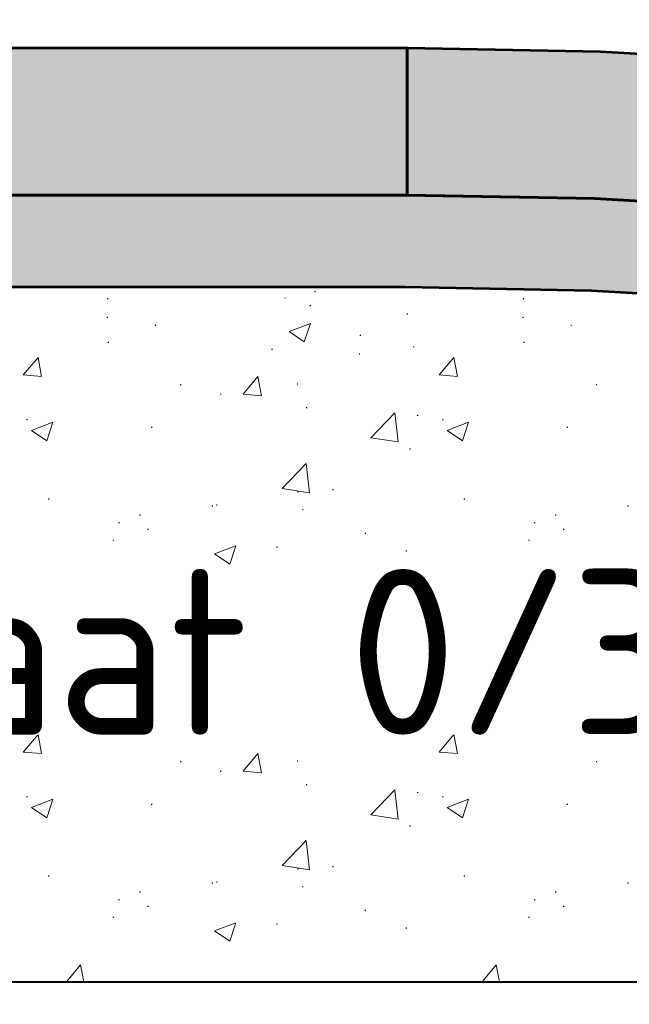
# Model space of a CAD drawing. Header units: metres. Extents: x 162359 to 162848, y 502589 to 502892.
# Tile 40 of 49: x 162842.987 to 162843.319, y 502692.064 to 502692.599. Entities that reach past the tile are written whole.
import ezdxf

# ---------------------------------------------------------------- set-up
doc = ezdxf.new("R2010")
doc.units = ezdxf.units.M
for name, color, linetype, lineweight in [('N-WE-GW-GROND_ZAND_CUNETZAND-GD', 7, 'Continuous', 53), ('N-WE-GW-GROND_ZAND_STRAATLAAG_BREKERZAND-AD', 7, 'Continuous', 13), ('N-WE-VH-VERHARDING-GD', 8, 'Continuous', 53), ('N-WE-VH-VERHARDING_FUNDERING-AD', 7, 'Continuous', 13), ('N-WE-VH-VERHARDING_FUNDERING-GD', 7, 'Continuous', 40), ('X-XX-AL-DETAIL1-GD', 7, 'Continuous', 25), ('X-XX-AL-M', 7, 'Continuous', 18), ('X-XX-AL-T18', 10, 'Continuous', 18)]:
    doc.layers.add(name, color=color, linetype=linetype, lineweight=lineweight)
doc.styles.add('NLCS-ISO-M50-T18', font='NLCS-ISO.ttf', dxfattribs={"height": 0.09})
doc.styles.add('NLCS-ISO-T18', font='NLCS-ISO.ttf', dxfattribs={"height": 0.0018})
doc.dimstyles.new('NLCS-M50-T18-PIJL_L2_H2', dxfattribs={"dimscale": 0.05, "dimtxt": 2.5, "dimasz": 1.8, "dimexe": 2, "dimexo": 2, "dimgap": 0.7, "dimtad": 1, "dimzin": 0, "dimdsep": 46, "dimtxsty": 'NLCS-ISO-M50-T18', "dimcen": 0, "dimdle": 2, "dimclrd": 256, "dimclre": 256, "dimclrt": 10, "dimazin": 0, "dimtfac": 1, "dimtdec": 3, "dimtofl": 0, "dimtmove": 0, "dimatfit": 3, "dimfxl": 2, "dimfxlon": 1, "dimtfillclr": 256, "dimtolj": 1, "dimtzin": 0, "dimlwd": -1, "dimlwe": -1, "dimarcsym": 0})

# ---------------------------------------------------------------- blocks, each defined once
blk = doc.blocks.new('*D420')
at = {"layer": 'X-XX-AL-M', "transparency": 16777216}
for p, q in [((162842.19783, 502691.79841), (162842.19783, 502691.59841)), ((162843.19783, 502691.79841), (162843.19783, 502691.59841)), ((162842.28783, 502691.69841), (162843.10783, 502691.69841))]:
    blk.add_line(p, q, dxfattribs=at)
for points in [[(162842.28783, 502691.71341), (162842.28783, 502691.68341), (162842.19783, 502691.69841)], [(162843.10783, 502691.71341), (162843.10783, 502691.68341), (162843.19783, 502691.69841)]]:
    blk.add_solid(points, dxfattribs=at)
at = {"layer": 'X-XX-AL-M', "color": 10, "transparency": 16777216, "insert": (162842.69783, 502691.77841), "char_height": 0.09, "attachment_point": 5, "style": 'NLCS-ISO-M50-T18'}
blk.add_mtext('\\A1;\\C7;variabel', dxfattribs=at)
blk = doc.blocks.new('*D414')
at = {"layer": 'X-XX-AL-M', "transparency": 16777216}
for p, q in [((162843.19783, 502691.79841), (162843.19783, 502691.59841)), ((162844.24783, 502691.79841), (162844.24783, 502691.59841)), ((162843.28783, 502691.69841), (162844.15783, 502691.69841))]:
    blk.add_line(p, q, dxfattribs=at)
for points in [[(162843.28783, 502691.71341), (162843.28783, 502691.68341), (162843.19783, 502691.69841)], [(162844.15783, 502691.71341), (162844.15783, 502691.68341), (162844.24783, 502691.69841)]]:
    blk.add_solid(points, dxfattribs=at)
at = {"layer": 'X-XX-AL-M', "color": 10, "transparency": 16777216, "insert": (162843.72283, 502691.77841), "char_height": 0.09, "attachment_point": 5, "style": 'NLCS-ISO-M50-T18'}
blk.add_mtext('\\A1;1.05', dxfattribs=at)
blk = doc.blocks.new('*D418')
at = {"layer": 'X-XX-AL-M', "transparency": 16777216}
for p, q in [((162843.19783, 502692.8791), (162843.19783, 502693.0791)), ((162844.24783, 502692.8791), (162844.24783, 502693.0791)), ((162843.28783, 502692.9791), (162844.15783, 502692.9791))]:
    blk.add_line(p, q, dxfattribs=at)
for points in [[(162843.28783, 502692.9941), (162843.28783, 502692.9641), (162843.19783, 502692.9791)], [(162844.15783, 502692.9941), (162844.15783, 502692.9641), (162844.24783, 502692.9791)]]:
    blk.add_solid(points, dxfattribs=at)
at = {"layer": 'X-XX-AL-M', "color": 10, "transparency": 16777216, "insert": (162843.72283, 502693.0726), "char_height": 0.09, "attachment_point": 5, "style": 'NLCS-ISO-M50-T18'}
blk.add_mtext('\\A1;\\C7;drempel', dxfattribs=at)
blk = doc.blocks.new('*D421')
at = {"layer": 'X-XX-AL-M', "transparency": 16777216}
for p, q in [((162842.19783, 502692.8791), (162842.19783, 502693.0791)), ((162843.19783, 502692.8791), (162843.19783, 502693.0791)), ((162842.28783, 502692.9791), (162843.10783, 502692.9791))]:
    blk.add_line(p, q, dxfattribs=at)
for points in [[(162842.28783, 502692.9941), (162842.28783, 502692.9641), (162842.19783, 502692.9791)], [(162843.10783, 502692.9941), (162843.10783, 502692.9641), (162843.19783, 502692.9791)]]:
    blk.add_solid(points, dxfattribs=at)
at = {"layer": 'X-XX-AL-M', "color": 10, "transparency": 16777216, "insert": (162842.69783, 502693.0726), "char_height": 0.09, "attachment_point": 5, "style": 'NLCS-ISO-M50-T18'}
blk.add_mtext('\\A1;{\\C7;plateau}', dxfattribs=at)

msp = doc.modelspace()

# ---------------------------------------------------------------- hatches: boundary and pattern name
at = {"layer": 'N-WE-GW-GROND_ZAND_STRAATLAAG_BREKERZAND-AD', "ltscale": 35}
h = msp.add_hatch(dxfattribs=at)
h.set_pattern_fill('AGW-GROND_ZAND_FUNDERINGSZAND', color=256, scale=0.001, angle=-42.508, style=0, pattern_type=2)
h.set_pattern_definition([(90, (162844.419682, 502692.800399), (0.01200375, -0.0125005), [2.5e-07, -0.01250025]), (90, (162844.420786, 502692.802312), (0.01200375, -0.0125005), [2.5e-07, -0.01250025]), (90, (162844.427384, 502692.801112), (0.01200375, -0.0125005), [2.5e-07, -0.01250025]), (90, (162844.426676, 502692.805002), (0.01200375, -0.0125005), [2.5e-07, -0.01250025]), (90, (162844.424553, 502692.805911), (0.01200375, -0.0125005), [2.5e-07, -0.01250025]), (90, (162844.423391, 502692.805911), (0.01200375, -0.0125005), [2.5e-07, -0.01250025]), (90, (162844.422683, 502692.807224), (0.01200375, -0.0125005), [2.5e-07, -0.01250025]), (90, (162844.422683, 502692.80783), (0.01200375, -0.0125005), [2.5e-07, -0.01250025]), (90, (162844.424351, 502692.808689), (0.01200375, -0.0125005), [2.5e-07, -0.01250025]), (90, (162844.425463, 502692.809447), (0.01200375, -0.0125005), [2.5e-07, -0.01250025]), (90, (162844.426272, 502692.80879), (0.01200375, -0.0125005), [2.5e-07, -0.01250025]), (90, (162844.42516, 502692.805153), (0.01200375, -0.0125005), [2.5e-07, -0.01250025]), (90, (162844.422936, 502692.803234), (0.01200375, -0.0125005), [2.5e-07, -0.01250025]), (90, (162844.422936, 502692.802476), (0.01200375, -0.0125005), [2.5e-07, -0.01250025]), (90, (162844.423644, 502692.800961), (0.01200375, -0.0125005), [2.5e-07, -0.01250025]), (90, (162844.42521, 502692.801769), (0.01200375, -0.0125005), [2.5e-07, -0.01250025]), (90, (162844.425868, 502692.800001), (0.01200375, -0.0125005), [2.5e-07, -0.01250025]), (90, (162844.427754, 502692.800001), (0.01200375, -0.0125005), [2.5e-07, -0.01250025]), (90, (162844.428395, 502692.802123), (0.01200375, -0.0125005), [2.5e-07, -0.01250025]), (90, (162844.428395, 502692.804339), (0.01200375, -0.0125005), [2.5e-07, -0.01250025]), (90, (162844.427535, 502692.807022), (0.01200375, -0.0125005), [2.5e-07, -0.01250025]), (90, (162844.428395, 502692.807679), (0.01200375, -0.0125005), [2.5e-07, -0.01250025]), (90, (162844.429254, 502692.808588), (0.01200375, -0.0125005), [2.5e-07, -0.01250025]), (90, (162844.42799, 502692.810356), (0.01200375, -0.0125005), [2.5e-07, -0.01250025]), (90, (162844.424907, 502692.806669), (0.01200375, -0.0125005), [2.5e-07, -0.01250025]), (90, (162844.424907, 502692.80384), (0.01200375, -0.0125005), [2.5e-07, -0.01250025]), (90, (162844.426626, 502692.803082), (0.01200375, -0.0125005), [2.5e-07, -0.01250025]), (90, (162844.429254, 502692.800607), (0.01200375, -0.0125005), [2.5e-07, -0.01250025]), (90, (162844.429254, 502692.802931), (0.01200375, -0.0125005), [2.5e-07, -0.01250025]), (90, (162844.430366, 502692.806762), (0.01200375, -0.0125005), [2.5e-07, -0.01250025]), (90, (162844.430366, 502692.809887), (0.01200375, -0.0125005), [2.5e-07, -0.01250025]), (90, (162844.420156, 502692.809887), (0.01200375, -0.0125005), [2.5e-07, -0.01250025]), (90, (162844.419246, 502692.806719), (0.01200375, -0.0125005), [2.5e-07, -0.01250025]), (90, (162844.420004, 502692.80485), (0.01200375, -0.0125005), [2.5e-07, -0.01250025]), (90, (162844.418791, 502692.803688), (0.01200375, -0.0125005), [2.5e-07, -0.01250025]), (90, (162844.42147, 502692.800708), (0.01200375, -0.0125005), [2.5e-07, -0.01250025]), (90, (162844.420991, 502692.79895), (0.01200375, -0.0125005), [2.5e-07, -0.01250025]), (90, (162844.418575, 502692.799314), (0.01200375, -0.0125005), [2.5e-07, -0.01250025]), (90, (162844.421319, 502692.809898), (0.01200375, -0.0125005), [2.5e-07, -0.01250025]), (90, (162844.42441, 502692.809898), (0.01200375, -0.0125005), [2.5e-07, -0.01250025]), (90, (162844.425565, 502692.810909), (0.01200375, -0.0125005), [2.5e-07, -0.01250025]), (90, (162844.420944, 502692.805771), (0.01200375, -0.0125005), [2.5e-07, -0.01250025]), (90, (162844.422157, 502692.804327), (0.01200375, -0.0125005), [2.5e-07, -0.01250025]), (90, (162844.42051, 502692.803721), (0.01200375, -0.0125005), [2.5e-07, -0.01250025]), (90, (162844.428511, 502692.805713), (0.01200375, -0.0125005), [2.5e-07, -0.01250025]), (90, (162844.429724, 502692.804558), (0.01200375, -0.0125005), [2.5e-07, -0.01250025]), (90, (162844.427211, 502692.803952), (0.01200375, -0.0125005), [2.5e-07, -0.01250025]), (90, (162844.427211, 502692.80883), (0.01200375, -0.0125005), [2.5e-07, -0.01250025]), (90, (162844.425796, 502692.806088), (0.01200375, -0.0125005), [2.5e-07, -0.01250025]), (90, (162844.430042, 502692.799738), (0.01200375, -0.0125005), [2.5e-07, -0.01250025]), (90, (162844.430366, 502692.79895), (0.01200375, -0.0125005), [2.5e-07, -0.01250025]), (90, (162844.428803, 502692.81145), (0.01200375, -0.0125005), [2.5e-07, -0.01250025]), (90, (162844.422553, 502692.81145), (0.01200375, -0.0125005), [2.5e-07, -0.01250025]), (90, (162844.421233, 502692.799623), (0.01200375, -0.0125005), [2.5e-07, -0.01250025]), (90, (162844.418633, 502692.810504), (0.01200375, -0.0125005), [2.5e-07, -0.01250025]), (90, (162844.428944, 502692.810014), (0.01200375, -0.0125005), [2.5e-07, -0.01250025]), (90, (162844.420944, 502692.807705), (0.01200375, -0.0125005), [2.5e-07, -0.01250025]), (90, (162844.41976, 502692.809234), (0.01200375, -0.0125005), [2.5e-07, -0.01250025]), (90, (162844.42363, 502692.804818), (0.01200375, -0.0125005), [2.5e-07, -0.01250025]), (90, (162844.423052, 502692.799882), (0.01200375, -0.0125005), [2.5e-07, -0.01250025]), (90, (162844.429897, 502692.801816), (0.01200375, -0.0125005), [2.5e-07, -0.01250025]), (90, (162844.428713, 502692.80349), (0.01200375, -0.0125005), [2.5e-07, -0.01250025]), (90, (162844.429088, 502692.80681), (0.01200375, -0.0125005), [2.5e-07, -0.01250025]), (90, (162844.429753, 502692.808109), (0.01200375, -0.0125005), [2.5e-07, -0.01250025]), (90, (162844.425392, 502692.808109), (0.01200375, -0.0125005), [2.5e-07, -0.01250025]), (90, (162844.42698, 502692.805828), (0.01200375, -0.0125005), [2.5e-07, -0.01250025]), (90, (162844.424525, 502692.802942), (0.01200375, -0.0125005), [2.5e-07, -0.01250025]), (90, (162844.424525, 502692.801095), (0.01200375, -0.0125005), [2.5e-07, -0.01250025]), (90, (162844.425854, 502692.801095), (0.01200375, -0.0125005), [2.5e-07, -0.01250025]), (90, (162844.426431, 502692.800402), (0.01200375, -0.0125005), [2.5e-07, -0.01250025]), (90, (162844.422474, 502692.809638), (0.01200375, -0.0125005), [2.5e-07, -0.01250025]), (90, (162844.423254, 502692.810476), (0.01200375, -0.0125005), [2.5e-07, -0.01250025]), (90, (162844.420164, 502692.810476), (0.01200375, -0.0125005), [2.5e-07, -0.01250025]), (90, (162844.419731, 502692.808109), (0.01200375, -0.0125005), [2.5e-07, -0.01250025]), (90, (162844.419731, 502692.806435), (0.01200375, -0.0125005), [2.5e-07, -0.01250025]), (90, (162844.419009, 502692.805078), (0.01200375, -0.0125005), [2.5e-07, -0.01250025]), (90, (162844.419817, 502692.80222), (0.01200375, -0.0125005), [2.5e-07, -0.01250025]), (90, (162844.418691, 502692.801066), (0.01200375, -0.0125005), [2.5e-07, -0.01250025]), (90, (162844.418691, 502692.802679), (0.01200375, -0.0125005), [2.5e-07, -0.01250025]), (90, (162844.426316, 502692.807647), (0.01200375, -0.0125005), [2.5e-07, -0.01250025]), (90, (162844.423659, 502692.807647), (0.01200375, -0.0125005), [2.5e-07, -0.01250025]), (90, (162844.421955, 502692.801528), (0.01200375, -0.0125005), [2.5e-07, -0.01250025]), (90, (162844.421637, 502692.806377), (0.01200375, -0.0125005), [2.5e-07, -0.01250025]), (90, (162844.426633, 502692.810187), (0.01200375, -0.0125005), [2.5e-07, -0.01250025]), (90, (162844.426633, 502692.801759), (0.01200375, -0.0125005), [2.5e-07, -0.01250025]), (90, (162844.43033, 502692.803801), (0.01200375, -0.0125005), [2.5e-07, -0.01250025]), (90, (162844.430578, 502692.800893), (0.01200375, -0.0125005), [2.5e-07, -0.01250025])])
h.paths.add_polyline_path([(162846.24783, 502692.37356), (162844.2466, 502692.37356), (162844.13789, 502692.37563), (162844.02919, 502692.38184), (162843.92051, 502692.39012), (162843.50051, 502692.43812), (162843.39919, 502692.44584), (162843.29789, 502692.45163), (162843.1966, 502692.45356), (162842.19907, 502692.45356), (162842.09778, 502692.45163), (162841.99648, 502692.44584), (162841.89516, 502692.43812), (162841.47516, 502692.39012), (162841.36648, 502692.38184), (162841.25778, 502692.37563), (162841.14907, 502692.37356), (162839.14783, 502692.37356), (162839.14783, 502692.42356), (162841.1486, 502692.42356), (162841.25588, 502692.4256), (162841.36316, 502692.43173), (162841.47042, 502692.43991), (162841.89042, 502692.48791), (162841.99316, 502692.49573), (162842.09588, 502692.5016), (162842.1986, 502692.50356), (162843.19707, 502692.50356), (162843.29979, 502692.5016), (162843.40251, 502692.49573), (162843.50525, 502692.48791), (162843.92525, 502692.43991), (162844.03251, 502692.43173), (162844.13979, 502692.4256), (162844.24707, 502692.42356), (162846.24783, 502692.42356)])
at = {"layer": 'N-WE-VH-VERHARDING-GD', "lineweight": 53, "ltscale": 7, "true_color": 0xcb6c6c}
msp.add_hatch(color=13, dxfattribs=at).paths.add_polyline_path([(162842.19783, 502692.58356), (162842.19783, 502692.50356), (162843.19783, 502692.50356), (162843.19783, 502692.58356)])
at = {"layer": 'N-WE-VH-VERHARDING-GD', "lineweight": 53, "ltscale": 7, "extrusion": (0, 0, -1)}
msp.add_hatch(color=254, dxfattribs=at).paths.add_polyline_path([(-162844.24707, 502692.42356), (-162844.13979, 502692.4256), (-162844.03251, 502692.43173), (-162843.92525, 502692.43991), (-162843.50525, 502692.48791), (-162843.40251, 502692.49573), (-162843.29979, 502692.5016), (-162843.19783, 502692.50354), (-162843.19783, 502692.58356), (-162843.30283, 502692.58156), (-162843.40783, 502692.57556), (-162843.51283, 502692.56756), (-162843.93283, 502692.51956), (-162844.03783, 502692.51156), (-162844.14283, 502692.50556), (-162844.24783, 502692.50356), (-162844.24783, 502692.42356)])

# ---------------------------------------------------------------- linework, layer by layer
at = {"layer": 'N-WE-GW-GROND_ZAND_CUNETZAND-GD', "ltscale": 7, "flags": 128}
for points in [[(162839.14783, 502692.42356), (162841.1486, 502692.42356), (162841.25588, 502692.4256), (162841.36316, 502692.43173), (162841.47042, 502692.43991), (162841.89042, 502692.48791), (162841.99316, 502692.49573), (162842.09588, 502692.5016), (162842.1986, 502692.50356), (162843.19707, 502692.50356), (162843.29979, 502692.5016), (162843.40251, 502692.49573), (162843.50525, 502692.48791), (162843.92525, 502692.43991), (162844.03251, 502692.43173), (162844.13979, 502692.4256), (162844.24707, 502692.42356), (162846.24783, 502692.42356)], [(162839.14783, 502692.37356), (162841.14907, 502692.37356), (162841.25778, 502692.37563), (162841.36648, 502692.38184), (162841.47516, 502692.39012), (162841.89516, 502692.43812), (162841.99648, 502692.44584), (162842.09778, 502692.45163), (162842.19907, 502692.45356), (162843.1966, 502692.45356), (162843.29789, 502692.45163), (162843.39919, 502692.44584), (162843.50051, 502692.43812), (162843.92051, 502692.39012), (162844.02919, 502692.38184), (162844.13789, 502692.37563), (162844.2466, 502692.37356), (162846.24783, 502692.37356)]]:
    msp.add_lwpolyline(points, dxfattribs=at)
at = {"layer": 'N-WE-GW-GROND_ZAND_STRAATLAAG_BREKERZAND-AD', "ltscale": 35, "flags": 128}
for points in [[(162839.14783, 502692.42356), (162841.1486, 502692.42356), (162841.25588, 502692.4256), (162841.36316, 502692.43173), (162841.47042, 502692.43991), (162841.89042, 502692.48791), (162841.99316, 502692.49573), (162842.09588, 502692.5016), (162842.1986, 502692.50356), (162843.19707, 502692.50356), (162843.29979, 502692.5016), (162843.40251, 502692.49573), (162843.50525, 502692.48791), (162843.92525, 502692.43991), (162844.03251, 502692.43173), (162844.13979, 502692.4256), (162844.24707, 502692.42356), (162846.24783, 502692.42356)], [(162846.24783, 502692.37356), (162844.2466, 502692.37356), (162844.13789, 502692.37563), (162844.02919, 502692.38184), (162843.92051, 502692.39012), (162843.50051, 502692.43812), (162843.39919, 502692.44584), (162843.29789, 502692.45163), (162843.1966, 502692.45356), (162842.19907, 502692.45356), (162842.09778, 502692.45163), (162841.99648, 502692.44584), (162841.89516, 502692.43812), (162841.47516, 502692.39012), (162841.36648, 502692.38184), (162841.25778, 502692.37563), (162841.14907, 502692.37356), (162839.14783, 502692.37356)]]:
    msp.add_lwpolyline(points, dxfattribs=at)
at = {"layer": 'N-WE-VH-VERHARDING-GD', "lineweight": 53, "ltscale": 7}
msp.add_line((162843.19783, 502692.58356), (162843.19783, 502692.50354), dxfattribs=at)
at = {"layer": 'N-WE-VH-VERHARDING-GD', "color": 254, "lineweight": 53, "ltscale": 7, "flags": 128}
for points in [[(162843.19707, 502692.50356), (162842.1986, 502692.50356), (162842.09588, 502692.5016), (162841.99316, 502692.49573), (162841.89042, 502692.48791), (162841.47042, 502692.43991), (162841.36316, 502692.43173), (162841.25588, 502692.4256), (162841.1486, 502692.42356), (162841.14783, 502692.50356), (162841.25283, 502692.50556), (162841.35783, 502692.51156), (162841.46283, 502692.51956), (162841.88283, 502692.56756), (162841.98783, 502692.57556), (162842.09283, 502692.58156), (162842.19783, 502692.58356), (162843.19783, 502692.58356), (162843.19783, 502692.50354)], [(162844.24707, 502692.42356), (162844.13979, 502692.4256), (162844.03251, 502692.43173), (162843.92525, 502692.43991), (162843.50525, 502692.48791), (162843.40251, 502692.49573), (162843.29979, 502692.5016), (162843.19783, 502692.50354), (162843.19783, 502692.58356), (162843.30283, 502692.58156), (162843.40783, 502692.57556), (162843.51283, 502692.56756), (162843.93283, 502692.51956), (162844.03783, 502692.51156), (162844.14283, 502692.50556), (162844.24783, 502692.50356), (162844.24783, 502692.42356)]]:
    msp.add_lwpolyline(points, close=True, dxfattribs=at)
at = {"layer": 'N-WE-VH-VERHARDING_FUNDERING-AD'}
for p, q in [((162843.14738, 502692.45107), (162843.14788, 502692.45107)), ((162843.14763, 502692.45132), (162843.14763, 502692.45082)), ((162843.03471, 502692.44717), (162843.03521, 502692.44717)), ((162843.03496, 502692.44742), (162843.03496, 502692.44692)), ((162843.13117, 502692.44767), (162843.13167, 502692.44767)), ((162843.13142, 502692.44792), (162843.13142, 502692.44742)), ((162843.14482, 502692.44342), (162843.14532, 502692.44342)), ((162843.14507, 502692.44367), (162843.14507, 502692.44317)), ((162843.26072, 502692.44717), (162843.26122, 502692.44717)), ((162843.26097, 502692.44742), (162843.26097, 502692.44692)), ((162843.1976, 502692.43886), (162843.1981, 502692.43886)), ((162843.19785, 502692.43911), (162843.19785, 502692.43861)), ((162843.03446, 502692.43702), (162843.03496, 502692.43702)), ((162843.03471, 502692.43727), (162843.03471, 502692.43677)), ((162843.06064, 502692.43275), (162843.06114, 502692.43275)), ((162843.06089, 502692.433), (162843.06089, 502692.4325)), ((162843.1335, 502692.42929), (162843.14517, 502692.43377)), ((162843.14179, 502692.4237), (162843.14517, 502692.43377)), ((162843.26047, 502692.43702), (162843.26097, 502692.43702)), ((162843.26072, 502692.43727), (162843.26072, 502692.43677)), ((162843.28665, 502692.43275), (162843.28715, 502692.43275)), ((162843.2869, 502692.433), (162843.2869, 502692.4325)), ((162843.1335, 502692.42929), (162843.14179, 502692.4237)), ((162843.17209, 502692.42721), (162843.17259, 502692.42721)), ((162843.17234, 502692.42746), (162843.17234, 502692.42696)), ((162843.03505, 502692.42345), (162843.03555, 502692.42345)), ((162843.0353, 502692.4237), (162843.0353, 502692.4232)), ((162843.26106, 502692.42345), (162843.26156, 502692.42345)), ((162843.26131, 502692.4237), (162843.26131, 502692.4232)), ((162843.12402, 502692.41969), (162843.12452, 502692.41969)), ((162843.12427, 502692.41994), (162843.12427, 502692.41944)), ((162843.17159, 502692.41711), (162843.17209, 502692.41711)), ((162843.17184, 502692.41736), (162843.17184, 502692.41686)), ((162843.20108, 502692.42102), (162843.20158, 502692.42102)), ((162843.20133, 502692.42127), (162843.20133, 502692.42077)), ((162842.98905, 502692.40574), (162842.99708, 502692.41531)), ((162842.99901, 502692.40486), (162842.99708, 502692.41531)), ((162843.21506, 502692.40574), (162843.22309, 502692.41531)), ((162843.22502, 502692.40486), (162843.22309, 502692.41531)), ((162842.98905, 502692.40574), (162842.99901, 502692.40486)), ((162843.21506, 502692.40574), (162843.22502, 502692.40486)), ((162843.0744, 502692.40043), (162843.0749, 502692.40043)), ((162843.07465, 502692.40068), (162843.07465, 502692.40018)), ((162843.10859, 502692.39528), (162843.11662, 502692.40485)), ((162843.11855, 502692.39441), (162843.11662, 502692.40485)), ((162843.13785, 502692.40079), (162843.13835, 502692.40079)), ((162843.1381, 502692.40104), (162843.1381, 502692.40054)), ((162843.30041, 502692.40043), (162843.30091, 502692.40043)), ((162843.30066, 502692.40068), (162843.30066, 502692.40018)), ((162843.09613, 502692.3953), (162843.09663, 502692.3953)), ((162843.09638, 502692.39555), (162843.09638, 502692.39505)), ((162843.10859, 502692.39528), (162843.11855, 502692.39441)), ((162843.1428, 502692.38794), (162843.1433, 502692.38794)), ((162843.14305, 502692.38819), (162843.14305, 502692.38769)), ((162843.178, 502692.37161), (162843.19098, 502692.38514)), ((162843.19282, 502692.36931), (162843.19098, 502692.38514)), ((162843.20346, 502692.38399), (162843.20346, 502692.38349)), ((162842.99087, 502692.38144), (162842.99137, 502692.38144)), ((162842.99112, 502692.38169), (162842.99112, 502692.38119)), ((162842.99347, 502692.37554), (162843.00514, 502692.38002)), ((162843.00176, 502692.36994), (162843.00514, 502692.38002)), ((162843.20321, 502692.38374), (162843.20371, 502692.38374)), ((162843.21688, 502692.38144), (162843.21738, 502692.38144)), ((162843.21713, 502692.38169), (162843.21713, 502692.38119)), ((162843.21948, 502692.37554), (162843.23115, 502692.38002)), ((162843.22777, 502692.36994), (162843.23115, 502692.38002)), ((162842.99347, 502692.37554), (162843.00176, 502692.36994)), ((162843.05861, 502692.37727), (162843.05911, 502692.37727)), ((162843.05886, 502692.37752), (162843.05886, 502692.37702)), ((162843.21948, 502692.37554), (162843.22777, 502692.36994)), ((162843.28462, 502692.37727), (162843.28512, 502692.37727)), ((162843.28487, 502692.37752), (162843.28487, 502692.37702)), ((162843.178, 502692.37161), (162843.19282, 502692.36931)), ((162843.19905, 502692.36554), (162843.19955, 502692.36554)), ((162843.1993, 502692.36579), (162843.1993, 502692.36529)), ((162843.12986, 502692.34402), (162843.14284, 502692.35755)), ((162843.14468, 502692.34172), (162843.14284, 502692.35755)), ((162843.12986, 502692.34402), (162843.14468, 502692.34172)), ((162843.13805, 502692.3421), (162843.13855, 502692.3421)), ((162843.1383, 502692.34235), (162843.1383, 502692.34185)), ((162843.15712, 502692.34336), (162843.15762, 502692.34336)), ((162843.15737, 502692.34361), (162843.15737, 502692.34311)), ((162843.0026, 502692.33829), (162843.0031, 502692.33829)), ((162843.00285, 502692.33854), (162843.00285, 502692.33804)), ((162843.22861, 502692.33829), (162843.22911, 502692.33829)), ((162843.22886, 502692.33854), (162843.22886, 502692.33804)), ((162843.09157, 502692.33453), (162843.09207, 502692.33453)), ((162843.09182, 502692.33478), (162843.09182, 502692.33428)), ((162843.094, 502692.33505), (162843.0945, 502692.33505)), ((162843.09425, 502692.3353), (162843.09425, 502692.3348)), ((162843.14077, 502692.33246), (162843.14127, 502692.33246)), ((162843.14102, 502692.33271), (162843.14102, 502692.33221)), ((162843.31758, 502692.33453), (162843.31808, 502692.33453)), ((162843.31783, 502692.33478), (162843.31783, 502692.33428)), ((162843.04085, 502692.32542), (162843.04135, 502692.32542)), ((162843.0411, 502692.32567), (162843.0411, 502692.32517)), ((162843.05228, 502692.32956), (162843.05278, 502692.32956)), ((162843.05253, 502692.32981), (162843.05253, 502692.32931)), ((162843.26686, 502692.32542), (162843.26736, 502692.32542)), ((162843.26711, 502692.32567), (162843.26711, 502692.32517)), ((162843.27829, 502692.32956), (162843.27879, 502692.32956)), ((162843.27854, 502692.32981), (162843.27854, 502692.32931)), ((162843.05659, 502692.32179), (162843.05709, 502692.32179)), ((162843.05684, 502692.32204), (162843.05684, 502692.32154)), ((162843.17478, 502692.31966), (162843.17528, 502692.31966)), ((162843.17503, 502692.31991), (162843.17503, 502692.31941)), ((162843.28259, 502692.32179), (162843.28309, 502692.32179)), ((162843.28284, 502692.32204), (162843.28284, 502692.32154)), ((162843.03774, 502692.3159), (162843.03824, 502692.3159)), ((162843.03799, 502692.31615), (162843.03799, 502692.31565)), ((162843.26375, 502692.3159), (162843.26425, 502692.3159)), ((162843.264, 502692.31615), (162843.264, 502692.31565)), ((162843.09295, 502692.30843), (162843.10462, 502692.31291)), ((162843.10124, 502692.30284), (162843.10462, 502692.31291)), ((162843.12671, 502692.31214), (162843.12721, 502692.31214)), ((162843.12696, 502692.31239), (162843.12696, 502692.31189)), ((162843.19702, 502692.31005), (162843.19752, 502692.31005)), ((162843.19727, 502692.3103), (162843.19727, 502692.3098)), ((162843.09295, 502692.30843), (162843.10124, 502692.30284)), ((162843.01217, 502692.28037), (162843.02021, 502692.28995)), ((162843.02213, 502692.2795), (162843.02021, 502692.28995)), ((162843.23818, 502692.28037), (162843.24622, 502692.28995)), ((162843.24814, 502692.2795), (162843.24622, 502692.28995)), ((162843.01217, 502692.28037), (162843.02213, 502692.2795)), ((162843.11328, 502692.27763), (162843.11378, 502692.27763)), ((162843.11353, 502692.27788), (162843.11353, 502692.27738)), ((162843.13171, 502692.26991), (162843.13975, 502692.27949)), ((162843.13874, 502692.27698), (162843.13924, 502692.27698)), ((162843.13899, 502692.27723), (162843.13899, 502692.27673)), ((162843.14168, 502692.26904), (162843.13975, 502692.27949)), ((162843.23818, 502692.28037), (162843.24814, 502692.2795)), ((162843.05016, 502692.26932), (162843.05066, 502692.26932)), ((162843.05041, 502692.26957), (162843.05041, 502692.26907)), ((162843.05456, 502692.26631), (162843.05506, 502692.26631)), ((162843.05481, 502692.26656), (162843.05481, 502692.26606)), ((162843.13171, 502692.26991), (162843.14168, 502692.26904)), ((162843.27617, 502692.26932), (162843.27667, 502692.26932)), ((162843.27642, 502692.26957), (162843.27642, 502692.26907)), ((162843.28057, 502692.26631), (162843.28107, 502692.26631)), ((162843.28082, 502692.26656), (162843.28082, 502692.26606)), ((162843.00844, 502692.26383), (162843.00894, 502692.26383)), ((162843.00869, 502692.26408), (162843.00869, 502692.26358)), ((162843.23444, 502692.26383), (162843.23494, 502692.26383)), ((162843.23469, 502692.26408), (162843.23469, 502692.26358)), ((162843.17892, 502692.25468), (162843.19059, 502692.25916)), ((162843.18721, 502692.24909), (162843.19059, 502692.25916)), ((162843.05866, 502692.25006), (162843.05866, 502692.24956)), ((162843.17892, 502692.25468), (162843.18721, 502692.24909)), ((162843.195, 502692.25457), (162843.1955, 502692.25457)), ((162843.19525, 502692.25482), (162843.19525, 502692.25432)), ((162843.19545, 502692.25357), (162843.19595, 502692.25357)), ((162843.1957, 502692.25382), (162843.1957, 502692.25332)), ((162843.28467, 502692.25006), (162843.28467, 502692.24956)), ((162843.05841, 502692.24981), (162843.05891, 502692.24981)), ((162843.14738, 502692.24605), (162843.14788, 502692.24605)), ((162843.14763, 502692.2463), (162843.14763, 502692.2458)), ((162843.28442, 502692.24981), (162843.28492, 502692.24981)), ((162843.03471, 502692.24216), (162843.03521, 502692.24216)), ((162843.03496, 502692.24241), (162843.03496, 502692.24191)), ((162843.13117, 502692.24266), (162843.13167, 502692.24266)), ((162843.13142, 502692.24291), (162843.13142, 502692.24241)), ((162843.26072, 502692.24216), (162843.26122, 502692.24216)), ((162843.26097, 502692.24241), (162843.26097, 502692.24191)), ((162843.14482, 502692.23841), (162843.14532, 502692.23841)), ((162843.14507, 502692.23866), (162843.14507, 502692.23816)), ((162843.19785, 502692.2341), (162843.19785, 502692.2336)), ((162843.03446, 502692.23201), (162843.03496, 502692.23201)), ((162843.03471, 502692.23226), (162843.03471, 502692.23176)), ((162843.1335, 502692.22428), (162843.14517, 502692.22876)), ((162843.14179, 502692.21869), (162843.14517, 502692.22876)), ((162843.1976, 502692.23385), (162843.1981, 502692.23385)), ((162843.26047, 502692.23201), (162843.26097, 502692.23201)), ((162843.26072, 502692.23226), (162843.26072, 502692.23176)), ((162843.06064, 502692.22774), (162843.06114, 502692.22774)), ((162843.06089, 502692.22799), (162843.06089, 502692.22749)), ((162843.1335, 502692.22428), (162843.14179, 502692.21869)), ((162843.28665, 502692.22774), (162843.28715, 502692.22774)), ((162843.2869, 502692.22799), (162843.2869, 502692.22749)), ((162843.03505, 502692.21844), (162843.03555, 502692.21844)), ((162843.0353, 502692.21869), (162843.0353, 502692.21819)), ((162843.17209, 502692.2222), (162843.17259, 502692.2222)), ((162843.17234, 502692.22245), (162843.17234, 502692.22195)), ((162843.26106, 502692.21844), (162843.26156, 502692.21844)), ((162843.26131, 502692.21869), (162843.26131, 502692.21819)), ((162843.12402, 502692.21468), (162843.12452, 502692.21468)), ((162843.12427, 502692.21493), (162843.12427, 502692.21443)), ((162843.20108, 502692.216), (162843.20158, 502692.216)), ((162843.20133, 502692.21625), (162843.20133, 502692.21575)), ((162842.98905, 502692.20072), (162842.99708, 502692.2103)), ((162842.99901, 502692.19985), (162842.99708, 502692.2103)), ((162843.17159, 502692.2121), (162843.17209, 502692.2121)), ((162843.17184, 502692.21235), (162843.17184, 502692.21185)), ((162843.21506, 502692.20072), (162843.22309, 502692.2103)), ((162843.22502, 502692.19985), (162843.22309, 502692.2103)), ((162842.98905, 502692.20072), (162842.99901, 502692.19985)), ((162843.10859, 502692.19026), (162843.11662, 502692.19984)), ((162843.11855, 502692.18939), (162843.11662, 502692.19984)), ((162843.21506, 502692.20072), (162843.22502, 502692.19985)), ((162843.0744, 502692.19542), (162843.0749, 502692.19542)), ((162843.07465, 502692.19567), (162843.07465, 502692.19517)), ((162843.13785, 502692.19578), (162843.13835, 502692.19578)), ((162843.1381, 502692.19603), (162843.1381, 502692.19553)), ((162843.30041, 502692.19542), (162843.30091, 502692.19542)), ((162843.30066, 502692.19567), (162843.30066, 502692.19517)), ((162843.09613, 502692.19028), (162843.09663, 502692.19028)), ((162843.09638, 502692.19053), (162843.09638, 502692.19003)), ((162843.10859, 502692.19026), (162843.11855, 502692.18939)), ((162843.1428, 502692.18293), (162843.1433, 502692.18293)), ((162843.14305, 502692.18318), (162843.14305, 502692.18268)), ((162842.99087, 502692.17643), (162842.99137, 502692.17643)), ((162842.99112, 502692.17668), (162842.99112, 502692.17618)), ((162843.178, 502692.1666), (162843.19098, 502692.18013)), ((162843.19282, 502692.1643), (162843.19098, 502692.18013)), ((162843.20321, 502692.17873), (162843.20371, 502692.17873)), ((162843.20346, 502692.17898), (162843.20346, 502692.17848)), ((162843.21688, 502692.17643), (162843.21738, 502692.17643)), ((162843.21713, 502692.17668), (162843.21713, 502692.17618)), ((162842.99347, 502692.17052), (162843.00514, 502692.175)), ((162842.99347, 502692.17052), (162843.00176, 502692.16493)), ((162843.00176, 502692.16493), (162843.00514, 502692.175)), ((162843.05861, 502692.17226), (162843.05911, 502692.17226)), ((162843.05886, 502692.17251), (162843.05886, 502692.17201)), ((162843.21948, 502692.17052), (162843.23115, 502692.175)), ((162843.21948, 502692.17052), (162843.22777, 502692.16493)), ((162843.22777, 502692.16493), (162843.23115, 502692.175)), ((162843.28462, 502692.17226), (162843.28512, 502692.17226)), ((162843.28487, 502692.17251), (162843.28487, 502692.17201)), ((162843.178, 502692.1666), (162843.19282, 502692.1643)), ((162843.19905, 502692.16052), (162843.19955, 502692.16052)), ((162843.1993, 502692.16077), (162843.1993, 502692.16027)), ((162843.12986, 502692.13901), (162843.14284, 502692.15254)), ((162843.14468, 502692.13671), (162843.14284, 502692.15254)), ((162843.12986, 502692.13901), (162843.14468, 502692.13671)), ((162843.15712, 502692.13835), (162843.15762, 502692.13835)), ((162843.15737, 502692.1386), (162843.15737, 502692.1381)), ((162843.0026, 502692.13328), (162843.0031, 502692.13328)), ((162843.00285, 502692.13353), (162843.00285, 502692.13303)), ((162843.13805, 502692.13709), (162843.13855, 502692.13709)), ((162843.1383, 502692.13734), (162843.1383, 502692.13684)), ((162843.22861, 502692.13328), (162843.22911, 502692.13328)), ((162843.22886, 502692.13353), (162843.22886, 502692.13303)), ((162843.09157, 502692.12952), (162843.09207, 502692.12952)), ((162843.09182, 502692.12977), (162843.09182, 502692.12927)), ((162843.094, 502692.13004), (162843.0945, 502692.13004)), ((162843.09425, 502692.13029), (162843.09425, 502692.12979)), ((162843.14077, 502692.12745), (162843.14127, 502692.12745)), ((162843.14102, 502692.1277), (162843.14102, 502692.1272)), ((162843.31758, 502692.12952), (162843.31808, 502692.12952)), ((162843.31783, 502692.12977), (162843.31783, 502692.12927)), ((162843.05228, 502692.12455), (162843.05278, 502692.12455)), ((162843.05253, 502692.1248), (162843.05253, 502692.1243)), ((162843.27829, 502692.12455), (162843.27879, 502692.12455)), ((162843.27854, 502692.1248), (162843.27854, 502692.1243)), ((162843.04085, 502692.12041), (162843.04135, 502692.12041)), ((162843.0411, 502692.12066), (162843.0411, 502692.12016)), ((162843.05659, 502692.11678), (162843.05709, 502692.11678)), ((162843.05684, 502692.11703), (162843.05684, 502692.11653)), ((162843.26686, 502692.12041), (162843.26736, 502692.12041)), ((162843.26711, 502692.12066), (162843.26711, 502692.12016)), ((162843.28259, 502692.11678), (162843.28309, 502692.11678)), ((162843.28284, 502692.11703), (162843.28284, 502692.11653)), ((162843.03774, 502692.11089), (162843.03824, 502692.11089)), ((162843.03799, 502692.11114), (162843.03799, 502692.11064)), ((162843.17478, 502692.11465), (162843.17528, 502692.11465)), ((162843.17503, 502692.1149), (162843.17503, 502692.1144)), ((162843.26375, 502692.11089), (162843.26425, 502692.11089)), ((162843.264, 502692.11114), (162843.264, 502692.11064)), ((162843.09295, 502692.10342), (162843.10462, 502692.1079)), ((162843.10124, 502692.09783), (162843.10462, 502692.1079)), ((162843.12671, 502692.10713), (162843.12721, 502692.10713)), ((162843.12696, 502692.10738), (162843.12696, 502692.10688)), ((162843.09295, 502692.10342), (162843.10124, 502692.09783)), ((162843.19702, 502692.10504), (162843.19752, 502692.10504)), ((162843.19727, 502692.10529), (162843.19727, 502692.10479)), ((162843.01251, 502692.07577), (162843.02021, 502692.08493)), ((162843.0219, 502692.07577), (162843.02021, 502692.08493)), ((162843.23852, 502692.07577), (162843.24622, 502692.08493)), ((162843.24791, 502692.07577), (162843.24622, 502692.08493))]:
    msp.add_line(p, q, dxfattribs=at)
at = {"layer": 'N-WE-VH-VERHARDING_FUNDERING-GD', "ltscale": 7, "flags": 128}
msp.add_lwpolyline([(162839.14783, 502692.42356), (162839.14783, 502692.07356), (162841.15145, 502692.07356), (162841.2673, 502692.07577), (162844.12837, 502692.07577), (162844.24422, 502692.07356), (162846.24783, 502692.07356), (162846.24783, 502692.42356)], dxfattribs=at)
at = {"layer": 'X-XX-AL-DETAIL1-GD', "lineweight": -2, "ltscale": 7, "flags": 128}
msp.add_lwpolyline([(162839.14783, 502692.50356), (162841.14783, 502692.50356), (162841.25283, 502692.50556), (162841.35783, 502692.51156), (162841.46283, 502692.51956), (162841.56783, 502692.53156), (162841.67283, 502692.54356), (162841.77783, 502692.55556), (162841.88283, 502692.56756), (162841.98783, 502692.57556), (162842.09283, 502692.58156), (162842.19783, 502692.58356), (162843.19783, 502692.58356), (162843.30283, 502692.58156), (162843.40783, 502692.57556), (162843.51283, 502692.56756), (162843.61783, 502692.55556), (162843.72283, 502692.54356), (162843.82783, 502692.53156), (162843.93283, 502692.51956), (162844.03783, 502692.51156), (162844.14283, 502692.50556), (162844.24783, 502692.50356), (162846.24783, 502692.50356)], dxfattribs=at)

# ---------------------------------------------------------------- dimensions: what is measured, and where the dimension line sits
at = {"layer": 'X-XX-AL-M'}
for base, p1, p2, text, picture, middle in [((162843.19783, 502692.9791), (162842.19783, 502692.50356), (162843.19783, 502692.50356), '{\\C7;plateau}', '*D421', (162842.69783, 502693.0726)), ((162844.24783, 502692.9791), (162843.19783, 502692.58356), (162844.24783, 502692.50356), '\\C7;drempel', '*D418', (162843.72283, 502693.0726)), ((162843.19783, 502691.69841), (162842.19783, 502692.58356), (162843.19783, 502692.58356), '\\C7;variabel', '*D420', (162842.69783, 502691.77841))]:
    dim = msp.add_linear_dim(base=base, p1=p1, p2=p2, text=text, dimstyle='NLCS-M50-T18-PIJL_L2_H2', dxfattribs=at)
    dim.commit()
    dim.dimension.update_dxf_attribs({"geometry": picture, "text_midpoint": middle})
dim = msp.add_linear_dim(base=(162844.24783, 502691.69841), p1=(162843.19783, 502692.58356), p2=(162844.24783, 502692.50356), dimstyle='NLCS-M50-T18-PIJL_L2_H2', dxfattribs=at)
dim.commit()
dim.dimension.update_dxf_attribs({"geometry": '*D414', "text_midpoint": (162843.72283, 502691.77841)})

# ---------------------------------------------------------------- next in the draw order: texts
at = {"layer": 'X-XX-AL-T18', "insert": (162841.89687, 502692.18303), "char_height": 0.09, "attachment_point": 7, "line_spacing_factor": 0.85, "style": 'NLCS-ISO-T18', "bg_fill": 3, "box_fill_scale": 1, "bg_fill_color": 7, "bg_fill_transparency": 0}
msp.add_mtext('300 mm menggranulaat 0/31.5', dxfattribs=at)

doc.saveas('drawing.dxf')
